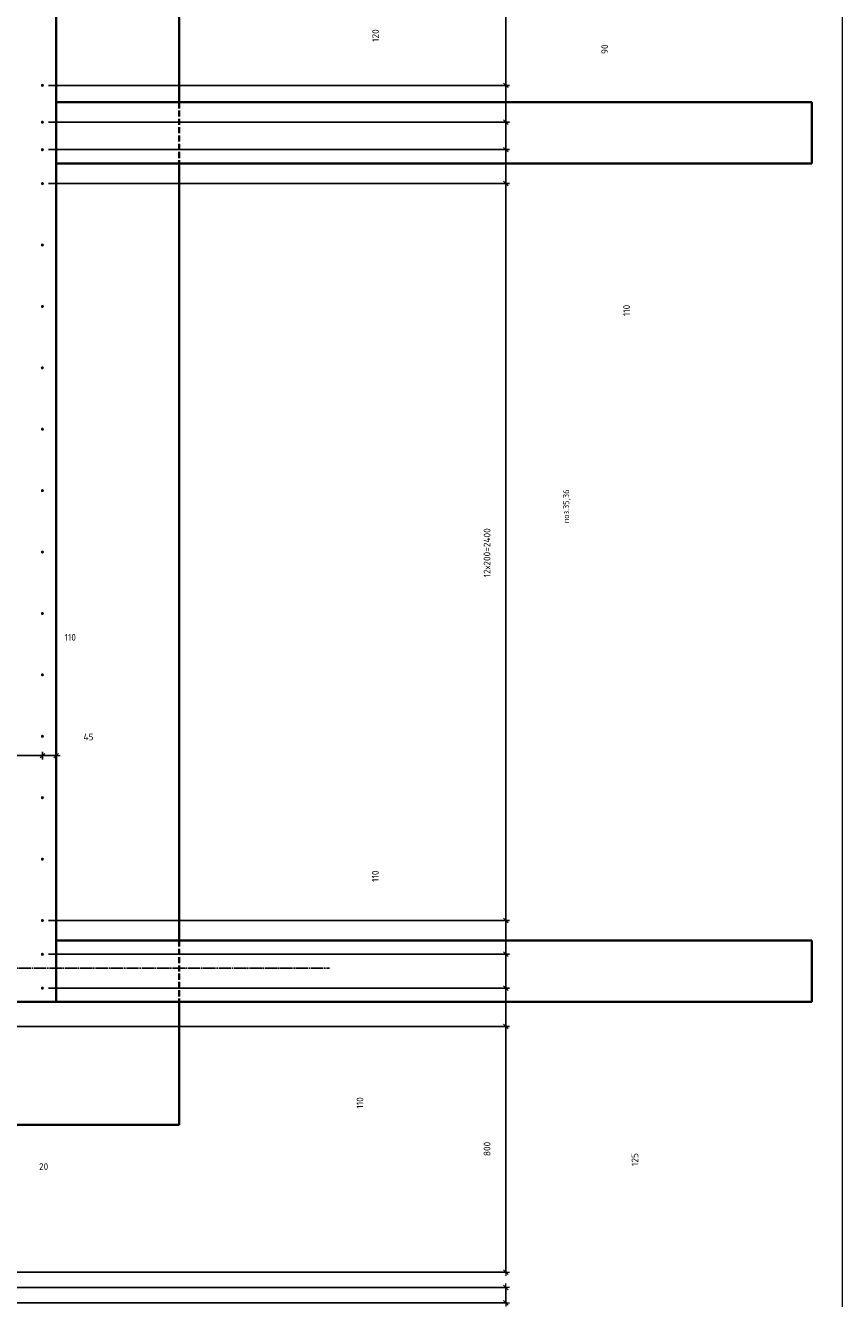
# Model space of a CAD drawing. Header units: millimetres. Extents: x -3170 to 89801, y -74170 to 82422.
# Tile 54 of 105: x 75840 to 78500, y 22264 to 26410. Entities that reach past the tile are written whole.
import ezdxf

# ---------------------------------------------------------------- set-up
doc = ezdxf.new("R2010")
doc.units = ezdxf.units.MM
doc.header["$PDMODE"] = 65
for name, pattern in [('______11', [50, 40, -5, 0, -5]), ('______2', [27, 20, -7]), ('______3', [50, 40, -10]), ('______5', [110, 80, -10, 10, -10])]:
    doc.linetypes.add(name, pattern=pattern)
for name, color, linetype, lineweight in [('Standard', 7, 'Continuous', 25), ('Арм.стержн. Выпуски', 180, 'Continuous', 35), ('Балка_ общее', 7, '______3', 13), ('Размерная линия_ общее', 7, 'Continuous', 13)]:
    doc.layers.add(name, color=color, linetype=linetype, lineweight=lineweight)
doc.layers.add('Осевая линия_ общее', color=7, linetype='______5', lineweight=13, true_color=0xa0a0a0)
doc.styles.add('ISOCPEUR', font='ISOCPEUR')
doc.dimstyles.new('DIMSTYLE_3', dxfattribs={"dimtxt": 22, "dimasz": 25, "dimexe": 0, "dimexo": 0, "dimgap": 11, "dimtad": 2, "dimdec": 0, "dimrnd": 5, "dimzin": 12, "dimdsep": 46, "dimtxsty": 'ISOCPEUR', "dimblk1": 'ALL_ML_STRICH', "dimblk2": 'ALL_ML_STRICH', "dimsah": 1, "dimcen": 0, "dimclrd": 7, "dimclre": 256, "dimclrt": 7, "dimadec": 0, "dimazin": 0, "dimtfac": 1, "dimtdec": 0, "dimtix": 1, "dimtmove": 2, "dimatfit": 3, "dimfxl": 0, "dimtzin": 0, "dimlwd": 0, "dimlwe": -3, "dimarcsym": 0})
doc.dimstyles.new('DIMSTYLE_7', dxfattribs={"dimtxt": 22, "dimasz": 25, "dimexe": 0, "dimexo": 0, "dimgap": 11, "dimtad": 0, "dimdec": 0, "dimrnd": 5, "dimzin": 12, "dimdsep": 46, "dimtxsty": 'ISOCPEUR', "dimblk1": 'ALL_ML_STRICH', "dimblk2": 'ALL_ML_STRICH', "dimsah": 1, "dimcen": 0, "dimclrd": 7, "dimclre": 256, "dimclrt": 7, "dimadec": 0, "dimazin": 0, "dimtfac": 1, "dimtdec": 0, "dimtix": 1, "dimtmove": 2, "dimatfit": 3, "dimfxl": 0, "dimtzin": 0, "dimlwd": 0, "dimlwe": -3, "dimarcsym": 0})
doc.dimstyles.new('DIMSTYLE_9', dxfattribs={"dimtxt": 22, "dimasz": 25, "dimexe": 0, "dimexo": 0, "dimgap": 11, "dimtad": 2, "dimdec": 0, "dimrnd": 5, "dimzin": 12, "dimdsep": 46, "dimtxsty": 'ISOCPEUR', "dimblk1": 'ALL_ML_STRICH', "dimblk2": 'ALL_ML_STRICH', "dimsah": 1, "dimcen": 0, "dimclrd": 7, "dimclre": 256, "dimclrt": 7, "dimadec": 0, "dimazin": 0, "dimtfac": 1, "dimtdec": 0, "dimtix": 1, "dimtmove": 2, "dimatfit": 3, "dimfxl": 0, "dimtvp": 1.2, "dimtzin": 0, "dimlwd": 0, "dimlwe": -3, "dimarcsym": 0})

# ---------------------------------------------------------------- blocks, each defined once
blk = doc.blocks.new('СЛОЖНЫЙ_ОБЪЕКТ_6')
at = {"layer": 'Осевая линия_ общее', "color": 253, "linetype": '______11', "lineweight": -3, "true_color": 0xa0a0a0, "transparency": 33554687}
blk.add_line((56930, 23340), (76830, 23340), dxfattribs=at)
blk = doc.blocks.new('ALL_ML_STRICH')
at = {"color": 0, "linetype": 'ByBlock', "lineweight": -2}
for p, q in [((-1, 0), (0.5, 0)), ((-0.3, -0.3), (0.3, 0.3)), ((0, -0.5), (0, 0.5))]:
    blk.add_line(p, q, dxfattribs=at)
blk = doc.blocks.new('*D385')
at = {"layer": 'DEFPOINTS', "color": 7, "linetype": 'Continuous', "lineweight": 13, "transparency": 33554687}
for p in [(75785, 24090), (75895, 24090), (75785, 24032)]:
    blk.add_point(p, dxfattribs=at)
at = {"layer": 'Размерная линия_ общее', "color": 253, "linetype": 'Continuous', "lineweight": -2, "true_color": 0xa0a0a0, "transparency": 33554687}
for p, q in [((75785, 24032), (75785, 24032)), ((75895, 24032), (75895, 24032))]:
    blk.add_line(p, q, dxfattribs=at)
at = {"layer": 'Размерная линия_ общее', "color": 7, "linetype": 'Continuous', "lineweight": -2, "transparency": 33554687}
blk.add_line((75785, 24032), (75895, 24032), dxfattribs=at)
at = {"layer": 'Размерная линия_ общее', "color": 7, "linetype": 'Continuous', "lineweight": 13, "transparency": 33554687, "xscale": 25, "yscale": 25, "zscale": 25, "rotation": 180}
blk.add_blockref('ALL_ML_STRICH', (75785, 24032), dxfattribs=at)
at = {"layer": 'Размерная линия_ общее', "color": 7, "linetype": 'Continuous', "lineweight": 13, "transparency": 33554687, "xscale": 25, "yscale": 25, "zscale": 25}
blk.add_blockref('ALL_ML_STRICH', (75895, 24032), dxfattribs=at)
at = {"layer": 'Размерная линия_ общее', "color": 7, "linetype": 'Continuous', "lineweight": 13, "transparency": 33554687, "insert": (75985.8, 24417.3), "char_height": 22, "width": 66, "attachment_point": 5, "style": 'ISOCPEUR'}
blk.add_mtext('\\A1;{110}', dxfattribs=at)
blk = doc.blocks.new('*D386')
at = {"layer": 'DEFPOINTS', "color": 7, "linetype": 'Continuous', "lineweight": 13, "transparency": 33554687}
for p in [(75895, 24090), (75940, 24083), (75895, 24032)]:
    blk.add_point(p, dxfattribs=at)
at = {"layer": 'Размерная линия_ общее', "color": 253, "linetype": 'Continuous', "lineweight": -2, "true_color": 0xa0a0a0, "transparency": 33554687}
for p, q in [((75895, 24032), (75895, 24032)), ((75940, 24032), (75940, 24032))]:
    blk.add_line(p, q, dxfattribs=at)
at = {"layer": 'Размерная линия_ общее', "color": 7, "linetype": 'Continuous', "lineweight": -2, "transparency": 33554687}
blk.add_line((75895, 24032), (75940, 24032), dxfattribs=at)
at = {"layer": 'Размерная линия_ общее', "color": 7, "linetype": 'Continuous', "lineweight": 13, "transparency": 33554687, "xscale": 25, "yscale": 25, "zscale": 25, "rotation": 180}
blk.add_blockref('ALL_ML_STRICH', (75895, 24032), dxfattribs=at)
at = {"layer": 'Размерная линия_ общее', "color": 7, "linetype": 'Continuous', "lineweight": 13, "transparency": 33554687, "xscale": 25, "yscale": 25, "zscale": 25}
blk.add_blockref('ALL_ML_STRICH', (75940, 24032), dxfattribs=at)
at = {"layer": 'Размерная линия_ общее', "color": 7, "linetype": 'Continuous', "lineweight": 13, "transparency": 33554687, "insert": (76045.2, 24093), "char_height": 22, "width": 44, "attachment_point": 5, "style": 'ISOCPEUR'}
blk.add_mtext('\\A1;{45}', dxfattribs=at)
blk = doc.blocks.new('*D406')
at = {"layer": 'DEFPOINTS', "color": 7, "linetype": 'Continuous', "lineweight": 13, "transparency": 33554687}
for p in [(75740, 23430), (75720, 23275), (75720, 22633.1)]:
    blk.add_point(p, dxfattribs=at)
at = {"layer": 'Размерная линия_ общее', "color": 253, "linetype": 'Continuous', "lineweight": -2, "true_color": 0xa0a0a0, "transparency": 33554687}
for p, q in [((75740, 23330), (75740, 22633.1)), ((75720, 23175), (75720, 22633.1))]:
    blk.add_line(p, q, dxfattribs=at)
at = {"layer": 'Размерная линия_ общее', "color": 7, "linetype": 'Continuous', "lineweight": -2, "transparency": 33554687}
blk.add_line((75720, 22633.1), (75740, 22633.1), dxfattribs=at)
at = {"layer": 'Размерная линия_ общее', "color": 7, "linetype": 'Continuous', "lineweight": 13, "transparency": 33554687, "xscale": 25, "yscale": 25, "zscale": 25, "rotation": 180}
blk.add_blockref('ALL_ML_STRICH', (75720, 22633.1), dxfattribs=at)
at = {"layer": 'Размерная линия_ общее', "color": 7, "linetype": 'Continuous', "lineweight": 13, "transparency": 33554687, "xscale": 25, "yscale": 25, "zscale": 25}
blk.add_blockref('ALL_ML_STRICH', (75740, 22633.1), dxfattribs=at)
at = {"layer": 'Размерная линия_ общее', "color": 7, "linetype": 'Continuous', "lineweight": 13, "transparency": 33554687, "insert": (75899.1, 22693.8), "char_height": 22, "width": 44, "attachment_point": 5, "style": 'ISOCPEUR'}
blk.add_mtext('\\A1;{20}', dxfattribs=at)
blk = doc.blocks.new('*D654')
at = {"layer": 'DEFPOINTS', "color": 7, "linetype": 'Continuous', "lineweight": 13, "transparency": 33554687}
for p in [(74100, 22300), (74055, 22250), (77403.8, 22250)]:
    blk.add_point(p, dxfattribs=at)
at = {"layer": 'Размерная линия_ общее', "color": 253, "linetype": 'Continuous', "lineweight": -2, "true_color": 0xa0a0a0, "transparency": 33554687}
for p, q in [((74120, 22300), (77403.8, 22300)), ((74075, 22250), (77403.8, 22250))]:
    blk.add_line(p, q, dxfattribs=at)
at = {"layer": 'Размерная линия_ общее', "color": 7, "linetype": 'Continuous', "lineweight": -2, "transparency": 33554687}
blk.add_line((77403.8, 22250), (77403.8, 22300), dxfattribs=at)
at = {"layer": 'Размерная линия_ общее', "color": 7, "linetype": 'Continuous', "lineweight": 13, "transparency": 33554687, "xscale": 25, "yscale": 25, "zscale": 25}
for p, rotation in [((77403.8, 22300), 90), ((77403.8, 22250), 270)]:
    blk.add_blockref('ALL_ML_STRICH', p, dxfattribs=dict(at, rotation=rotation))
at = {"layer": 'Размерная линия_ общее', "color": 7, "linetype": 'Continuous', "lineweight": 13, "transparency": 33554687, "insert": (77004.7, 21909.3), "char_height": 22, "width": 44, "attachment_point": 5, "rotation": 90, "style": 'ISOCPEUR'}
blk.add_mtext('\\A1;{50}', dxfattribs=at)
blk = doc.blocks.new('*D683')
at = {"layer": 'DEFPOINTS', "color": 7, "linetype": 'Continuous', "lineweight": 13, "transparency": 33554687}
for p in [(74055, 23150), (74055, 22350), (77403.8, 22350)]:
    blk.add_point(p, dxfattribs=at)
at = {"layer": 'Размерная линия_ общее', "color": 253, "linetype": 'Continuous', "lineweight": -2, "true_color": 0xa0a0a0, "transparency": 33554687}
for p, q in [((74075, 23150), (77403.8, 23150)), ((74075, 22350), (77403.8, 22350))]:
    blk.add_line(p, q, dxfattribs=at)
at = {"layer": 'Размерная линия_ общее', "color": 7, "linetype": 'Continuous', "lineweight": -2, "transparency": 33554687}
blk.add_line((77403.8, 22350), (77403.8, 23150), dxfattribs=at)
at = {"layer": 'Размерная линия_ общее', "color": 7, "linetype": 'Continuous', "lineweight": 13, "transparency": 33554687, "xscale": 25, "yscale": 25, "zscale": 25}
for p, rotation in [((77403.8, 23150), 90), ((77403.8, 22350), 270)]:
    blk.add_blockref('ALL_ML_STRICH', p, dxfattribs=dict(at, rotation=rotation))
at = {"layer": 'Размерная линия_ общее', "color": 7, "linetype": 'Continuous', "lineweight": 13, "transparency": 33554687, "insert": (77342.8, 22751.1), "char_height": 22, "width": 66, "attachment_point": 5, "rotation": 90, "style": 'ISOCPEUR'}
blk.add_mtext('\\A1;{800}', dxfattribs=at)
blk = doc.blocks.new('*D684')
at = {"layer": 'DEFPOINTS', "color": 7, "linetype": 'Continuous', "lineweight": 13, "transparency": 33554687}
for p in [(75895, 23275), (74055, 23150), (77403.8, 23150)]:
    blk.add_point(p, dxfattribs=at)
at = {"layer": 'Размерная линия_ общее', "color": 253, "linetype": 'Continuous', "lineweight": -2, "true_color": 0xa0a0a0, "transparency": 33554687}
for p, q in [((75915, 23275), (77403.8, 23275)), ((74075, 23150), (77403.8, 23150))]:
    blk.add_line(p, q, dxfattribs=at)
at = {"layer": 'Размерная линия_ общее', "color": 7, "linetype": 'Continuous', "lineweight": -2, "transparency": 33554687}
blk.add_line((77403.8, 23150), (77403.8, 23275), dxfattribs=at)
at = {"layer": 'Размерная линия_ общее', "color": 7, "linetype": 'Continuous', "lineweight": 13, "transparency": 33554687, "xscale": 25, "yscale": 25, "zscale": 25}
for p, rotation in [((77403.8, 23275), 90), ((77403.8, 23150), 270)]:
    blk.add_blockref('ALL_ML_STRICH', p, dxfattribs=dict(at, rotation=rotation))
at = {"layer": 'Размерная линия_ общее', "color": 7, "linetype": 'Continuous', "lineweight": 13, "transparency": 33554687, "insert": (77824, 22716.6), "char_height": 22, "width": 66, "attachment_point": 5, "rotation": 90, "style": 'ISOCPEUR'}
blk.add_mtext('\\A1;{125}', dxfattribs=at)
blk = doc.blocks.new('*D685')
at = {"layer": 'DEFPOINTS', "color": 7, "linetype": 'Continuous', "lineweight": 13, "transparency": 33554687}
for p in [(75895, 23385), (75895, 23275), (77403.8, 23275)]:
    blk.add_point(p, dxfattribs=at)
at = {"layer": 'Размерная линия_ общее', "color": 253, "linetype": 'Continuous', "lineweight": -2, "true_color": 0xa0a0a0, "transparency": 33554687}
for p, q in [((75915, 23385), (77403.8, 23385)), ((75915, 23275), (77403.8, 23275))]:
    blk.add_line(p, q, dxfattribs=at)
at = {"layer": 'Размерная линия_ общее', "color": 7, "linetype": 'Continuous', "lineweight": -2, "transparency": 33554687}
blk.add_line((77403.8, 23275), (77403.8, 23385), dxfattribs=at)
at = {"layer": 'Размерная линия_ общее', "color": 7, "linetype": 'Continuous', "lineweight": 13, "transparency": 33554687, "xscale": 25, "yscale": 25, "zscale": 25}
for p, rotation in [((77403.8, 23385), 90), ((77403.8, 23275), 270)]:
    blk.add_blockref('ALL_ML_STRICH', p, dxfattribs=dict(at, rotation=rotation))
at = {"layer": 'Размерная линия_ общее', "color": 7, "linetype": 'Continuous', "lineweight": 13, "transparency": 33554687, "insert": (76928.8, 22901.1), "char_height": 22, "width": 66, "attachment_point": 5, "rotation": 90, "style": 'ISOCPEUR'}
blk.add_mtext('\\A1;{110}', dxfattribs=at)
blk = doc.blocks.new('*D686')
at = {"layer": 'DEFPOINTS', "color": 7, "linetype": 'Continuous', "lineweight": 13, "transparency": 33554687}
for p in [(75895, 23495), (75895, 23385), (77403.8, 23385)]:
    blk.add_point(p, dxfattribs=at)
at = {"layer": 'Размерная линия_ общее', "color": 253, "linetype": 'Continuous', "lineweight": -2, "true_color": 0xa0a0a0, "transparency": 33554687}
for p, q in [((75915, 23495), (77403.8, 23495)), ((75915, 23385), (77403.8, 23385))]:
    blk.add_line(p, q, dxfattribs=at)
at = {"layer": 'Размерная линия_ общее', "color": 7, "linetype": 'Continuous', "lineweight": -2, "transparency": 33554687}
blk.add_line((77403.8, 23385), (77403.8, 23495), dxfattribs=at)
at = {"layer": 'Размерная линия_ общее', "color": 7, "linetype": 'Continuous', "lineweight": 13, "transparency": 33554687, "xscale": 25, "yscale": 25, "zscale": 25}
for p, rotation in [((77403.8, 23495), 90), ((77403.8, 23385), 270)]:
    blk.add_blockref('ALL_ML_STRICH', p, dxfattribs=dict(at, rotation=rotation))
at = {"layer": 'Размерная линия_ общее', "color": 7, "linetype": 'Continuous', "lineweight": 13, "transparency": 33554687, "insert": (76978.9, 23639.4), "char_height": 22, "width": 66, "attachment_point": 5, "rotation": 90, "style": 'ISOCPEUR'}
blk.add_mtext('\\A1;{110}', dxfattribs=at)
blk = doc.blocks.new('*D687')
at = {"layer": 'DEFPOINTS', "color": 7, "linetype": 'Continuous', "lineweight": 13, "transparency": 33554687}
for p in [(75895, 25895), (75895, 23495), (77403.8, 23495)]:
    blk.add_point(p, dxfattribs=at)
at = {"layer": 'Размерная линия_ общее', "color": 253, "linetype": 'Continuous', "lineweight": -2, "true_color": 0xa0a0a0, "transparency": 33554687}
for p, q in [((75915, 25895), (77403.8, 25895)), ((75915, 23495), (77403.8, 23495))]:
    blk.add_line(p, q, dxfattribs=at)
at = {"layer": 'Размерная линия_ общее', "color": 7, "linetype": 'Continuous', "lineweight": -2, "transparency": 33554687}
blk.add_line((77403.8, 23495), (77403.8, 25895), dxfattribs=at)
at = {"layer": 'Размерная линия_ общее', "color": 7, "linetype": 'Continuous', "lineweight": 13, "transparency": 33554687, "xscale": 25, "yscale": 25, "zscale": 25}
for p, rotation in [((77403.8, 25895), 90), ((77403.8, 23495), 270)]:
    blk.add_blockref('ALL_ML_STRICH', p, dxfattribs=dict(at, rotation=rotation))
at = {"layer": 'Размерная линия_ общее', "color": 7, "linetype": 'Continuous', "lineweight": 13, "transparency": 33554687, "insert": (77331.8, 24612.5), "char_height": 22, "width": 1.1, "attachment_point": 1, "rotation": 90, "line_spacing_factor": 0.60241, "style": 'ISOCPEUR'}
blk.add_mtext('12х200=2400', dxfattribs=at)
blk = doc.blocks.new('*D688')
at = {"layer": 'DEFPOINTS', "color": 7, "linetype": 'Continuous', "lineweight": 13, "transparency": 33554687}
for p in [(75895, 26005.5), (75895, 25895), (77403.8, 25895)]:
    blk.add_point(p, dxfattribs=at)
at = {"layer": 'Размерная линия_ общее', "color": 253, "linetype": 'Continuous', "lineweight": -2, "true_color": 0xa0a0a0, "transparency": 33554687}
for p, q in [((75915, 26005.5), (77403.8, 26005.5)), ((75915, 25895), (77403.8, 25895))]:
    blk.add_line(p, q, dxfattribs=at)
at = {"layer": 'Размерная линия_ общее', "color": 7, "linetype": 'Continuous', "lineweight": -2, "transparency": 33554687}
blk.add_line((77403.8, 25895), (77403.8, 26005.5), dxfattribs=at)
at = {"layer": 'Размерная линия_ общее', "color": 7, "linetype": 'Continuous', "lineweight": 13, "transparency": 33554687, "xscale": 25, "yscale": 25, "zscale": 25}
for p, rotation in [((77403.8, 26005.5), 90), ((77403.8, 25895), 270)]:
    blk.add_blockref('ALL_ML_STRICH', p, dxfattribs=dict(at, rotation=rotation))
at = {"layer": 'Размерная линия_ общее', "color": 7, "linetype": 'Continuous', "lineweight": 13, "transparency": 33554687, "insert": (77797, 25481.9), "char_height": 22, "width": 66, "attachment_point": 5, "rotation": 90, "style": 'ISOCPEUR'}
blk.add_mtext('\\A1;{110}', dxfattribs=at)
blk = doc.blocks.new('*D689')
at = {"layer": 'DEFPOINTS', "color": 7, "linetype": 'Continuous', "lineweight": 13, "transparency": 33554687}
for p in [(75895, 26095), (75895, 26005.5), (77403.8, 26005.5)]:
    blk.add_point(p, dxfattribs=at)
at = {"layer": 'Размерная линия_ общее', "color": 253, "linetype": 'Continuous', "lineweight": -2, "true_color": 0xa0a0a0, "transparency": 33554687}
for p, q in [((75915, 26095), (77403.8, 26095)), ((75915, 26005.5), (77403.8, 26005.5))]:
    blk.add_line(p, q, dxfattribs=at)
at = {"layer": 'Размерная линия_ общее', "color": 7, "linetype": 'Continuous', "lineweight": -2, "transparency": 33554687}
blk.add_line((77403.8, 26005.5), (77403.8, 26095), dxfattribs=at)
at = {"layer": 'Размерная линия_ общее', "color": 7, "linetype": 'Continuous', "lineweight": 13, "transparency": 33554687, "xscale": 25, "yscale": 25, "zscale": 25}
for p, rotation in [((77403.8, 26095), 90), ((77403.8, 26005.5), 270)]:
    blk.add_blockref('ALL_ML_STRICH', p, dxfattribs=dict(at, rotation=rotation))
at = {"layer": 'Размерная линия_ общее', "color": 7, "linetype": 'Continuous', "lineweight": 13, "transparency": 33554687, "insert": (77725.8, 26332.7), "char_height": 22, "width": 44, "attachment_point": 5, "rotation": 90, "style": 'ISOCPEUR'}
blk.add_mtext('\\A1;{90}', dxfattribs=at)
blk = doc.blocks.new('*D690')
at = {"layer": 'DEFPOINTS', "color": 7, "linetype": 'Continuous', "lineweight": 13, "transparency": 33554687}
for p in [(75895, 26215), (75895, 26095), (77403.8, 26095)]:
    blk.add_point(p, dxfattribs=at)
at = {"layer": 'Размерная линия_ общее', "color": 253, "linetype": 'Continuous', "lineweight": -2, "true_color": 0xa0a0a0, "transparency": 33554687}
for p, q in [((75915, 26215), (77403.8, 26215)), ((75915, 26095), (77403.8, 26095))]:
    blk.add_line(p, q, dxfattribs=at)
at = {"layer": 'Размерная линия_ общее', "color": 7, "linetype": 'Continuous', "lineweight": -2, "transparency": 33554687}
blk.add_line((77403.8, 26095), (77403.8, 26215), dxfattribs=at)
at = {"layer": 'Размерная линия_ общее', "color": 7, "linetype": 'Continuous', "lineweight": 13, "transparency": 33554687, "xscale": 25, "yscale": 25, "zscale": 25}
for p, rotation in [((77403.8, 26215), 90), ((77403.8, 26095), 270)]:
    blk.add_blockref('ALL_ML_STRICH', p, dxfattribs=dict(at, rotation=rotation))
at = {"layer": 'Размерная линия_ общее', "color": 7, "linetype": 'Continuous', "lineweight": 13, "transparency": 33554687, "insert": (76979.7, 26377), "char_height": 22, "width": 66, "attachment_point": 5, "rotation": 90, "style": 'ISOCPEUR'}
blk.add_mtext('\\A1;{120}', dxfattribs=at)
blk = doc.blocks.new('*D691')
at = {"layer": 'DEFPOINTS', "color": 7, "linetype": 'Continuous', "lineweight": 13, "transparency": 33554687}
for p in [(75895, 31015), (75895, 26215), (77403.8, 26215)]:
    blk.add_point(p, dxfattribs=at)
at = {"layer": 'Размерная линия_ общее', "color": 253, "linetype": 'Continuous', "lineweight": -2, "true_color": 0xa0a0a0, "transparency": 33554687}
for p, q in [((75915, 31015), (77403.8, 31015)), ((75915, 26215), (77403.8, 26215))]:
    blk.add_line(p, q, dxfattribs=at)
at = {"layer": 'Размерная линия_ общее', "color": 7, "linetype": 'Continuous', "lineweight": -2, "transparency": 33554687}
blk.add_line((77403.8, 26215), (77403.8, 31015), dxfattribs=at)
at = {"layer": 'Размерная линия_ общее', "color": 7, "linetype": 'Continuous', "lineweight": 13, "transparency": 33554687, "xscale": 25, "yscale": 25, "zscale": 25}
for p, rotation in [((77403.8, 31015), 90), ((77403.8, 26215), 270)]:
    blk.add_blockref('ALL_ML_STRICH', p, dxfattribs=dict(at, rotation=rotation))
at = {"layer": 'Размерная линия_ общее', "color": 7, "linetype": 'Continuous', "lineweight": 13, "transparency": 33554687, "insert": (77331.8, 28529.2), "char_height": 22, "width": 1.1, "attachment_point": 1, "rotation": 90, "line_spacing_factor": 0.60241, "style": 'ISOCPEUR'}
blk.add_mtext('24х200=4800', dxfattribs=at)

msp = doc.modelspace()

# ---------------------------------------------------------------- hatches: boundary and pattern name
at = {"layer": 'Арм.стержн. Выпуски', "linetype": 'Continuous', "lineweight": 35, "transparency": 33554687}
for points in [[(75900, 26215), (75899.6, 26216.9), (75898.5, 26218.5), (75896.9, 26219.6), (75895, 26220), (75893.1, 26219.6), (75891.5, 26218.5), (75890.4, 26216.9), (75890, 26215), (75890.4, 26213.1), (75891.5, 26211.5), (75893.1, 26210.4), (75895, 26210), (75896.9, 26210.4), (75898.5, 26211.5), (75899.6, 26213.1)], [(75900, 26095), (75899.6, 26096.9), (75898.5, 26098.5), (75896.9, 26099.6), (75895, 26100), (75893.1, 26099.6), (75891.5, 26098.5), (75890.4, 26096.9), (75890, 26095), (75890.4, 26093.1), (75891.5, 26091.5), (75893.1, 26090.4), (75895, 26090), (75896.9, 26090.4), (75898.5, 26091.5), (75899.6, 26093.1)], [(75900, 26005.5), (75899.6, 26007.4), (75898.5, 26009), (75896.9, 26010.1), (75895, 26010.5), (75893.1, 26010.1), (75891.5, 26009), (75890.4, 26007.4), (75890, 26005.5), (75890.4, 26003.5), (75891.5, 26001.9), (75893.1, 26000.8), (75895, 26000.5), (75896.9, 26000.8), (75898.5, 26001.9), (75899.6, 26003.5)], [(75900, 25895), (75899.6, 25896.9), (75898.5, 25898.5), (75896.9, 25899.6), (75895, 25900), (75893.1, 25899.6), (75891.5, 25898.5), (75890.4, 25896.9), (75890, 25895), (75890.4, 25893.1), (75891.5, 25891.5), (75893.1, 25890.4), (75895, 25890), (75896.9, 25890.4), (75898.5, 25891.5), (75899.6, 25893.1)], [(75900, 25695), (75899.6, 25696.9), (75898.5, 25698.5), (75896.9, 25699.6), (75895, 25700), (75893.1, 25699.6), (75891.5, 25698.5), (75890.4, 25696.9), (75890, 25695), (75890.4, 25693.1), (75891.5, 25691.5), (75893.1, 25690.4), (75895, 25690), (75896.9, 25690.4), (75898.5, 25691.5), (75899.6, 25693.1)], [(75900, 25495), (75899.6, 25496.9), (75898.5, 25498.5), (75896.9, 25499.6), (75895, 25500), (75893.1, 25499.6), (75891.5, 25498.5), (75890.4, 25496.9), (75890, 25495), (75890.4, 25493.1), (75891.5, 25491.5), (75893.1, 25490.4), (75895, 25490), (75896.9, 25490.4), (75898.5, 25491.5), (75899.6, 25493.1)], [(75900, 25295), (75899.6, 25296.9), (75898.5, 25298.5), (75896.9, 25299.6), (75895, 25300), (75893.1, 25299.6), (75891.5, 25298.5), (75890.4, 25296.9), (75890, 25295), (75890.4, 25293.1), (75891.5, 25291.5), (75893.1, 25290.4), (75895, 25290), (75896.9, 25290.4), (75898.5, 25291.5), (75899.6, 25293.1)], [(75900, 25095), (75899.6, 25096.9), (75898.5, 25098.5), (75896.9, 25099.6), (75895, 25100), (75893.1, 25099.6), (75891.5, 25098.5), (75890.4, 25096.9), (75890, 25095), (75890.4, 25093.1), (75891.5, 25091.5), (75893.1, 25090.4), (75895, 25090), (75896.9, 25090.4), (75898.5, 25091.5), (75899.6, 25093.1)], [(75900, 24895), (75899.6, 24896.9), (75898.5, 24898.5), (75896.9, 24899.6), (75895, 24900), (75893.1, 24899.6), (75891.5, 24898.5), (75890.4, 24896.9), (75890, 24895), (75890.4, 24893.1), (75891.5, 24891.5), (75893.1, 24890.4), (75895, 24890), (75896.9, 24890.4), (75898.5, 24891.5), (75899.6, 24893.1)], [(75900, 24695), (75899.6, 24696.9), (75898.5, 24698.5), (75896.9, 24699.6), (75895, 24700), (75893.1, 24699.6), (75891.5, 24698.5), (75890.4, 24696.9), (75890, 24695), (75890.4, 24693.1), (75891.5, 24691.5), (75893.1, 24690.4), (75895, 24690), (75896.9, 24690.4), (75898.5, 24691.5), (75899.6, 24693.1)], [(75900, 24495), (75899.6, 24496.9), (75898.5, 24498.5), (75896.9, 24499.6), (75895, 24500), (75893.1, 24499.6), (75891.5, 24498.5), (75890.4, 24496.9), (75890, 24495), (75890.4, 24493.1), (75891.5, 24491.5), (75893.1, 24490.4), (75895, 24490), (75896.9, 24490.4), (75898.5, 24491.5), (75899.6, 24493.1)], [(75900, 24295), (75899.6, 24296.9), (75898.5, 24298.5), (75896.9, 24299.6), (75895, 24300), (75893.1, 24299.6), (75891.5, 24298.5), (75890.4, 24296.9), (75890, 24295), (75890.4, 24293.1), (75891.5, 24291.5), (75893.1, 24290.4), (75895, 24290), (75896.9, 24290.4), (75898.5, 24291.5), (75899.6, 24293.1)], [(75900, 24095), (75899.6, 24096.9), (75898.5, 24098.5), (75896.9, 24099.6), (75895, 24100), (75893.1, 24099.6), (75891.5, 24098.5), (75890.4, 24096.9), (75890, 24095), (75890.4, 24093.1), (75891.5, 24091.5), (75893.1, 24090.4), (75895, 24090), (75896.9, 24090.4), (75898.5, 24091.5), (75899.6, 24093.1)], [(75900, 23895), (75899.6, 23896.9), (75898.5, 23898.5), (75896.9, 23899.6), (75895, 23900), (75893.1, 23899.6), (75891.5, 23898.5), (75890.4, 23896.9), (75890, 23895), (75890.4, 23893.1), (75891.5, 23891.5), (75893.1, 23890.4), (75895, 23890), (75896.9, 23890.4), (75898.5, 23891.5), (75899.6, 23893.1)], [(75900, 23695), (75899.6, 23696.9), (75898.5, 23698.5), (75896.9, 23699.6), (75895, 23700), (75893.1, 23699.6), (75891.5, 23698.5), (75890.4, 23696.9), (75890, 23695), (75890.4, 23693.1), (75891.5, 23691.5), (75893.1, 23690.4), (75895, 23690), (75896.9, 23690.4), (75898.5, 23691.5), (75899.6, 23693.1)], [(75900, 23495), (75899.6, 23496.9), (75898.5, 23498.5), (75896.9, 23499.6), (75895, 23500), (75893.1, 23499.6), (75891.5, 23498.5), (75890.4, 23496.9), (75890, 23495), (75890.4, 23493.1), (75891.5, 23491.5), (75893.1, 23490.4), (75895, 23490), (75896.9, 23490.4), (75898.5, 23491.5), (75899.6, 23493.1)], [(75900, 23385), (75899.6, 23386.9), (75898.5, 23388.5), (75896.9, 23389.6), (75895, 23390), (75893.1, 23389.6), (75891.5, 23388.5), (75890.4, 23386.9), (75890, 23385), (75890.4, 23383.1), (75891.5, 23381.5), (75893.1, 23380.4), (75895, 23380), (75896.9, 23380.4), (75898.5, 23381.5), (75899.6, 23383.1)], [(75900, 23275), (75899.6, 23276.9), (75898.5, 23278.5), (75896.9, 23279.6), (75895, 23280), (75893.1, 23279.6), (75891.5, 23278.5), (75890.4, 23276.9), (75890, 23275), (75890.4, 23273.1), (75891.5, 23271.5), (75893.1, 23270.4), (75895, 23270), (75896.9, 23270.4), (75898.5, 23271.5), (75899.6, 23273.1)]]:
    msp.add_hatch(color=4, dxfattribs=at).paths.add_polyline_path(points)

# ---------------------------------------------------------------- linework, layer by layer
at = {"color": 7, "linetype": 'Continuous', "lineweight": 35, "transparency": 33554687}
for p, q in [((75940, 31090), (75940, 26160)), ((75940, 25960), (75940, 26160)), ((75940, 26160), (78400, 26160)), ((75940, 26160), (75940, 25960)), ((78400, 26160), (78400, 25960)), ((78400, 25960), (75940, 25960)), ((75940, 25960), (75940, 23430)), ((75940, 23230), (75940, 23430)), ((75940, 23430), (78400, 23430)), ((75940, 23430), (75940, 23230)), ((78400, 23430), (78400, 23230)), ((75940, 23230), (75740, 23230)), ((78400, 23230), (75940, 23230))]:
    msp.add_line(p, q, dxfattribs=at)
at = {"layer": 'Standard', "color": 7, "linetype": 'Continuous', "lineweight": 18, "transparency": 33554687}
msp.add_lwpolyline([(59250, 16540), (78500, 16540), (78500, 38380), (59250, 38380), (59250, 16540)], dxfattribs=at)
at = {"layer": 'Размерная линия_ общее', "color": 7, "linetype": 'Continuous', "lineweight": 35, "transparency": 33554687}
for p, q in [((76340, 31090), (76340, 26160)), ((76340, 25960), (76340, 23430)), ((76340, 23230), (76340, 22830)), ((76340, 22830), (74500, 22830))]:
    msp.add_line(p, q, dxfattribs=at)
at = {"layer": 'Размерная линия_ общее', "color": 7, "linetype": '______2', "lineweight": 35, "transparency": 33554687}
for p, q in [((76340, 26160), (76340, 25960)), ((76340, 23430), (76340, 23230))]:
    msp.add_line(p, q, dxfattribs=at)

# ---------------------------------------------------------------- block references
at = {"layer": 'Балка_ общее', "color": 7, "linetype": 'Continuous', "lineweight": 13, "transparency": 33554687}
msp.add_blockref('СЛОЖНЫЙ_ОБЪЕКТ_6', (0, 0), dxfattribs=at)

# ---------------------------------------------------------------- texts
at = {"layer": 'Standard', "color": 7, "linetype": 'Continuous', "lineweight": 13, "transparency": 33554687, "insert": (77602.4, 24843.8), "char_height": 20, "width": 119.649, "attachment_point": 5, "rotation": 90, "style": 'ISOCPEUR'}
msp.add_mtext('\\A1;{\\fISOCPEUR|i0|b0;\\H20.000000;\\W1.000000;\\C7;поз.35,36}\\P', dxfattribs=at)

# ---------------------------------------------------------------- dimensions: what is measured, and where the dimension line sits
at = {"layer": 'Размерная линия_ общее', "color": 7, "linetype": 'Continuous', "lineweight": 13, "transparency": 33554687}
for base, p1, p2, text, picture, middle in [((77403.8, 31015), (75915, 26215), (75915, 31015), '24х200=4800', '*D691', (77392.8, 28615)), ((77403.8, 25895), (75915, 23495), (75915, 25895), '12х200=2400', '*D687', (77392.8, 24695))]:
    dim = msp.add_linear_dim(base=base, p1=p1, p2=p2, angle=90, text=text, dimstyle='DIMSTYLE_3', override={"dimpost": '<>', "dimclrd": 7, "dimclre": 253, "dimclrt": 7, "dimlwd": 0, "dimlwe": 65533}, dxfattribs=at)
    dim.commit()
    dim.dimension.update_dxf_attribs({"geometry": picture, "text_midpoint": middle, "dimtype": 160})
for base, p1, p2, dimstyle, picture, middle in [((77403.8, 26215), (75915, 26095), (75915, 26215), 'DIMSTYLE_3', '*D690', (76979.7, 26377)), ((77403.7684, 26094.9862), (75915, 26005.4549), (75915, 26094.9862), 'DIMSTYLE_7', '*D689', (77725.76, 26332.6672)), ((77403.7684, 26005.4549), (75915, 25895), (75915, 26005.4549), 'DIMSTYLE_7', '*D688', (77796.9908, 25481.8986)), ((77403.8, 23495), (75915, 23385), (75915, 23495), 'DIMSTYLE_3', '*D686', (76978.9, 23639.4)), ((77403.8, 23385), (75915, 23275), (75915, 23385), 'DIMSTYLE_3', '*D685', (76928.8, 22901.1)), ((77403.8, 23275), (74075, 23150), (75915, 23275), 'DIMSTYLE_7', '*D684', (77824, 22716.6)), ((77403.8, 23150), (74075, 22350), (74075, 23150), 'DIMSTYLE_3', '*D683', (77342.8, 22751.1)), ((77403.8, 22300), (74075, 22250), (74120, 22300), 'DIMSTYLE_3', '*D654', (77004.7, 21909.3))]:
    dim = msp.add_linear_dim(base=base, p1=p1, p2=p2, angle=90, dimstyle=dimstyle, override={"dimpost": '<>', "dimclrd": 7, "dimclre": 253, "dimclrt": 7, "dimlwd": 0, "dimlwe": 65533}, dxfattribs=at)
    dim.commit()
    dim.dimension.update_dxf_attribs({"geometry": picture, "text_midpoint": middle, "dimtype": 160})
for base, p1, p2, dimstyle, picture, middle in [((75895, 24032), (75785, 24032), (75895, 24032), 'DIMSTYLE_3', '*D385', (75985.8, 24417.3)), ((75940, 24032), (75895, 24032), (75940, 24032), 'DIMSTYLE_9', '*D386', (76045.2, 24093)), ((75740, 22633.1), (75720, 23175), (75740, 23330), 'DIMSTYLE_9', '*D406', (75899.1, 22693.8))]:
    dim = msp.add_linear_dim(base=base, p1=p1, p2=p2, dimstyle=dimstyle, override={"dimpost": '<>', "dimclrd": 7, "dimclre": 253, "dimclrt": 7, "dimlwd": 0, "dimlwe": 65533}, dxfattribs=at)
    dim.commit()
    dim.dimension.update_dxf_attribs({"geometry": picture, "text_midpoint": middle, "dimtype": 160})

doc.saveas('drawing.dxf')
